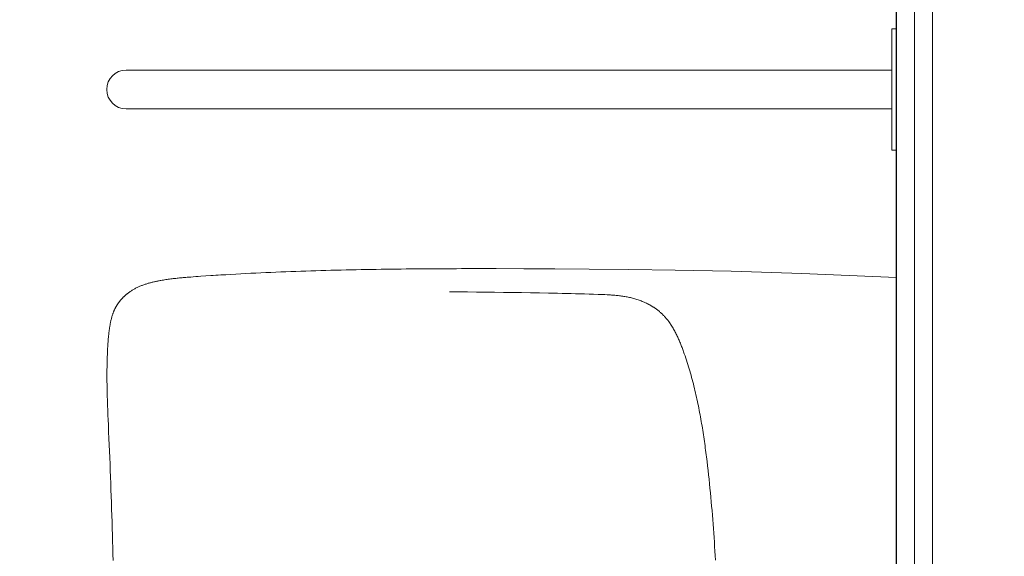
# Model space of a CAD drawing. Header units: millimetres. Extents: x -2074 to 12588, y -3630 to 101167.
# Tile 177 of 256: x 2979 to 3047, y 1590 to 1627. Entities that reach past the tile are written whole.
import ezdxf

# ---------------------------------------------------------------- set-up
doc = ezdxf.new("R2010")
doc.units = ezdxf.units.MM
for name, color, linetype, lineweight in [('SelinAr_BUD_opisy', 7, 'Continuous', 20), ('SelinAr_BUD_opisy ścian', 7, 'Continuous', 20), ('SelinAr_BUD_wymiary', 7, 'Continuous', 18), ('SelinAr_BUD_ściany', 7, 'Continuous', 25), ('SelinAr_BUD_ściany struktura', 8, 'Continuous', 9), ('SelinAr_WYP_armatura', 8, 'Continuous', 18), ('SelinAr_WYP_meble', 8, 'Continuous', 18)]:
    doc.layers.add(name, color=color, linetype=linetype, lineweight=lineweight)
doc.styles.add('style1', font='romans.shx', dxfattribs={"width": 0.6})
doc.dimstyles.new('ISO-25 Ania', dxfattribs={"dimtxt": 10, "dimasz": 5, "dimexe": 5, "dimexo": 0.625, "dimtad": 0, "dimrnd": 0.01, "dimtxsty": 'style1', "dimblk": 'ARCHTICK', "dimcen": 5, "dimdle": 5, "dimadec": 0, "dimazin": 0, "dimtfac": 1, "dimtmove": 0, "dimatfit": 3, "dimldrblk": 'ARCHTICK', "dimfxl": 0, "dimarcsym": 0})

# ---------------------------------------------------------------- blocks, each defined once
blk = doc.blocks.new('Poręcz NPS_Prosta')
at = {"linetype": 'Continuous', "lineweight": 20}
for p, q in [((4.225, 0), (-4.225, 0)), ((-4.225, -0.338), (-4.225, 0)), ((4.225, -0.338), (4.225, 0)), ((4.225, -0.338), (-4.225, -0.338)), ((-1.352, -0.338), (-1.352, -53.665)), ((1.352, -0.338), (1.352, -53.665))]:
    blk.add_line(p, q, dxfattribs=at)
blk.add_arc((0, -53.665), 1.352, 180, 0, dxfattribs=at)
blk = doc.blocks.new('Umywalka KOŁO_bez barier')
at = {"linetype": 'Continuous'}
for points in [[(-26.899, -0.001), (26.899, 0.001)], [(-26.9, -0.004), (-27.185, -6.611), (-27.328, -11.534), (-27.405, -15.428), (-27.45, -18.653), (-27.478, -21.409), (-27.495, -23.818), (-27.507, -25.961), (-27.513, -27.892), (-27.514, -28.919)], [(-7.21, -12.624), (-7.523, -12.641), (-7.836, -12.659), (-8.149, -12.677), (-8.462, -12.697), (-8.774, -12.718), (-9.087, -12.739), (-9.4, -12.761), (-9.712, -12.784), (-10.025, -12.808), (-10.337, -12.833), (-10.649, -12.859), (-10.961, -12.886), (-11.274, -12.914), (-11.586, -12.943), (-11.898, -12.972), (-12.21, -13.003), (-12.521, -13.035), (-12.833, -13.067), (-13.145, -13.101), (-13.456, -13.135), (-13.767, -13.171), (-14.079, -13.208), (-14.39, -13.246), (-14.545, -13.265), (-14.701, -13.285), (-14.856, -13.305), (-15.011, -13.326), (-15.167, -13.347), (-15.322, -13.368), (-15.477, -13.39), (-15.632, -13.412), (-15.787, -13.435), (-15.942, -13.458), (-16.097, -13.482), (-16.252, -13.506), (-16.407, -13.531), (-16.561, -13.556), (-16.716, -13.582), (-16.87, -13.608), (-17.025, -13.635), (-17.179, -13.663), (-17.333, -13.691), (-17.487, -13.72), (-17.641, -13.749), (-17.795, -13.779), (-17.948, -13.81), (-18.102, -13.842), (-18.255, -13.874), (-18.408, -13.907), (-18.562, -13.941), (-18.714, -13.975), (-18.867, -14.01), (-19.02, -14.046), (-19.172, -14.083), (-19.324, -14.121), (-19.476, -14.159), (-19.628, -14.198), (-19.779, -14.238), (-19.93, -14.279), (-20.081, -14.321), (-20.232, -14.364), (-20.383, -14.407), (-20.533, -14.452), (-20.683, -14.497), (-20.833, -14.543), (-20.982, -14.59), (-21.131, -14.638), (-21.28, -14.687), (-21.429, -14.737), (-21.577, -14.788), (-21.725, -14.84), (-21.799, -14.866), (-21.872, -14.893), (-21.946, -14.92), (-22.019, -14.947), (-22.093, -14.975), (-22.166, -15.003), (-22.238, -15.032), (-22.311, -15.061), (-22.384, -15.091), (-22.456, -15.121), (-22.528, -15.152), (-22.6, -15.183), (-22.671, -15.215), (-22.743, -15.248), (-22.814, -15.281), (-22.884, -15.315), (-22.955, -15.35), (-23.025, -15.385), (-23.094, -15.421), (-23.163, -15.458), (-23.232, -15.496), (-23.3, -15.534), (-23.368, -15.573), (-23.435, -15.614), (-23.502, -15.655), (-23.568, -15.697), (-23.634, -15.74), (-23.699, -15.784), (-23.763, -15.829), (-23.826, -15.875), (-23.858, -15.898), (-23.889, -15.922), (-23.92, -15.946), (-23.951, -15.97), (-23.982, -15.995), (-24.012, -16.019), (-24.042, -16.044), (-24.072, -16.07), (-24.102, -16.095), (-24.131, -16.121), (-24.161, -16.147), (-24.19, -16.173), (-24.218, -16.2), (-24.247, -16.227), (-24.275, -16.254), (-24.303, -16.282), (-24.331, -16.31), (-24.358, -16.338), (-24.385, -16.366), (-24.412, -16.394), (-24.438, -16.423), (-24.465, -16.452), (-24.49, -16.482), (-24.516, -16.512), (-24.541, -16.542), (-24.566, -16.572), (-24.591, -16.602), (-24.615, -16.633), (-24.639, -16.664), (-24.663, -16.695), (-24.686, -16.727), (-24.709, -16.758), (-24.732, -16.79), (-24.754, -16.822), (-24.776, -16.855), (-24.798, -16.887), (-24.82, -16.92), (-24.841, -16.953), (-24.862, -16.986), (-24.882, -17.02), (-24.903, -17.053), (-24.923, -17.087), (-24.943, -17.121), (-24.962, -17.155), (-24.981, -17.189), (-25, -17.223), (-25.019, -17.258), (-25.037, -17.292), (-25.073, -17.362), (-25.107, -17.433), (-25.141, -17.503), (-25.173, -17.575), (-25.204, -17.647), (-25.234, -17.719), (-25.263, -17.792), (-25.291, -17.865), (-25.318, -17.939), (-25.344, -18.013), (-25.368, -18.087), (-25.392, -18.162), (-25.414, -18.237), (-25.436, -18.312), (-25.456, -18.388), (-25.475, -18.464), (-25.494, -18.54), (-25.511, -18.617), (-25.528, -18.693), (-25.543, -18.77), (-25.558, -18.847), (-25.571, -18.924), (-25.584, -19.002), (-25.596, -19.079), (-25.607, -19.157), (-25.617, -19.234), (-25.627, -19.312), (-25.636, -19.39), (-25.644, -19.468), (-25.651, -19.546), (-25.658, -19.624), (-25.665, -19.702), (-25.671, -19.78), (-25.676, -19.858), (-25.681, -19.937), (-25.686, -20.015), (-25.694, -20.171), (-25.701, -20.328), (-25.708, -20.484), (-25.713, -20.641), (-25.719, -20.798), (-25.729, -21.111), (-25.739, -21.424), (-25.748, -21.737), (-25.757, -22.051), (-25.766, -22.364), (-25.774, -22.677), (-25.782, -22.99), (-25.789, -23.304), (-25.797, -23.617), (-25.81, -24.244), (-25.822, -24.87), (-25.834, -25.497), (-25.844, -26.124), (-25.853, -26.75), (-25.862, -27.377), (-25.87, -28.004), (-25.878, -28.631), (-25.884, -29.257), (-25.891, -29.884), (-25.897, -30.511), (-25.902, -31.138)], [(-27.514, -28.919), (-27.514, -29.268), (-27.514, -29.617), (-27.514, -29.967), (-27.513, -30.316), (-27.512, -30.665), (-27.511, -31.014), (-27.51, -31.364), (-27.509, -31.713), (-27.507, -32.062), (-27.505, -32.412), (-27.503, -32.761), (-27.5, -33.11), (-27.497, -33.459), (-27.494, -33.809), (-27.491, -34.158), (-27.487, -34.507), (-27.483, -34.857), (-27.479, -35.206), (-27.474, -35.555), (-27.469, -35.904), (-27.463, -36.254), (-27.458, -36.603), (-27.452, -36.952), (-27.445, -37.301), (-27.438, -37.651), (-27.431, -38), (-27.423, -38.349), (-27.415, -38.698), (-27.407, -39.047), (-27.398, -39.397), (-27.389, -39.746), (-27.379, -40.095), (-27.368, -40.444), (-27.358, -40.793), (-27.346, -41.142), (-27.335, -41.491), (-27.323, -41.841), (-27.31, -42.19), (-27.297, -42.539), (-27.283, -42.888), (-27.269, -43.237), (-27.254, -43.586), (-27.238, -43.935), (-27.222, -44.284), (-27.206, -44.632), (-27.189, -44.981), (-27.171, -45.33), (-27.152, -45.679), (-27.133, -46.028), (-27.114, -46.377), (-27.093, -46.725), (-27.072, -47.074), (-27.061, -47.248), (-27.05, -47.423), (-27.039, -47.597), (-27.028, -47.771), (-27.005, -48.12), (-26.981, -48.468), (-26.969, -48.642), (-26.956, -48.817), (-26.944, -48.991), (-26.93, -49.165), (-26.917, -49.339), (-26.91, -49.426), (-26.903, -49.513), (-26.895, -49.6), (-26.888, -49.687), (-26.88, -49.774), (-26.872, -49.861), (-26.863, -49.948), (-26.855, -50.035), (-26.846, -50.122), (-26.836, -50.208), (-26.826, -50.295), (-26.816, -50.382), (-26.806, -50.469), (-26.795, -50.555), (-26.783, -50.642), (-26.772, -50.728), (-26.759, -50.815), (-26.746, -50.901), (-26.733, -50.988), (-26.719, -51.074), (-26.704, -51.16), (-26.689, -51.246), (-26.679, -51.301), (-26.669, -51.356), (-26.659, -51.411), (-26.648, -51.466), (-26.637, -51.521), (-26.625, -51.576), (-26.613, -51.631), (-26.601, -51.686), (-26.589, -51.74), (-26.576, -51.795), (-26.563, -51.849), (-26.549, -51.904), (-26.536, -51.958), (-26.521, -52.012), (-26.506, -52.066), (-26.491, -52.12), (-26.475, -52.174), (-26.459, -52.228), (-26.442, -52.281), (-26.425, -52.334), (-26.407, -52.388), (-26.388, -52.441), (-26.369, -52.493), (-26.35, -52.546), (-26.329, -52.598), (-26.308, -52.65), (-26.287, -52.702), (-26.264, -52.753), (-26.242, -52.804), (-26.218, -52.855), (-26.194, -52.906), (-26.169, -52.956), (-26.143, -53.006), (-26.117, -53.055), (-26.089, -53.105), (-26.062, -53.154), (-26.033, -53.202), (-26.004, -53.25), (-25.974, -53.298), (-25.943, -53.345), (-25.912, -53.391), (-25.88, -53.437), (-25.847, -53.483), (-25.813, -53.528), (-25.779, -53.573), (-25.762, -53.595), (-25.744, -53.617), (-25.726, -53.638), (-25.708, -53.66), (-25.69, -53.681), (-25.672, -53.703), (-25.654, -53.724), (-25.635, -53.745), (-25.616, -53.766), (-25.597, -53.786), (-25.578, -53.807), (-25.558, -53.827), (-25.539, -53.847), (-25.519, -53.867), (-25.499, -53.887), (-25.479, -53.906), (-25.459, -53.926), (-25.439, -53.945), (-25.418, -53.964), (-25.397, -53.983), (-25.376, -54.002), (-25.355, -54.02), (-25.334, -54.039), (-25.313, -54.057), (-25.291, -54.075), (-25.269, -54.092), (-25.248, -54.11), (-25.226, -54.127), (-25.203, -54.144), (-25.181, -54.161), (-25.158, -54.178), (-25.136, -54.195), (-25.113, -54.211), (-25.09, -54.227), (-25.067, -54.243), (-25.044, -54.258), (-25.02, -54.274), (-24.997, -54.289), (-24.973, -54.304), (-24.949, -54.319), (-24.925, -54.333), (-24.901, -54.348), (-24.877, -54.362), (-24.852, -54.375), (-24.828, -54.389), (-24.803, -54.402), (-24.778, -54.415), (-24.753, -54.428), (-24.728, -54.441), (-24.703, -54.453), (-24.678, -54.465), (-24.652, -54.477), (-24.627, -54.489), (-24.601, -54.5), (-24.575, -54.511), (-24.549, -54.522), (-24.524, -54.533), (-24.497, -54.543), (-24.471, -54.554), (-24.445, -54.563), (-24.419, -54.573), (-24.392, -54.583), (-24.339, -54.601), (-24.286, -54.619), (-24.233, -54.635), (-24.179, -54.651), (-24.125, -54.667), (-24.071, -54.681), (-24.017, -54.696), (-23.962, -54.709), (-23.908, -54.722), (-23.853, -54.734), (-23.798, -54.746), (-23.743, -54.757), (-23.688, -54.768), (-23.633, -54.779), (-23.578, -54.789), (-23.523, -54.798), (-23.467, -54.807), (-23.412, -54.816), (-23.357, -54.825), (-23.301, -54.833), (-23.246, -54.841), (-23.19, -54.848), (-23.135, -54.855), (-23.079, -54.862), (-23.023, -54.868), (-22.967, -54.875), (-22.912, -54.88), (-22.856, -54.886), (-22.744, -54.897), (-22.633, -54.907), (-22.521, -54.916), (-22.409, -54.924), (-22.297, -54.932), (-22.186, -54.939), (-22.074, -54.946), (-21.962, -54.952), (-21.85, -54.958), (-21.738, -54.964), (-21.626, -54.969), (-21.514, -54.974), (-21.402, -54.978), (-21.29, -54.982), (-21.178, -54.986), (-21.066, -54.989), (-20.954, -54.992), (-20.842, -54.994), (-20.729, -54.996), (-20.617, -54.998), (-20.505, -54.999), (-20.393, -55), (-20.281, -55.001), (-20.169, -55.002), (-20.057, -55.002), (-19.945, -55.002), (-19.833, -55.001), (-19.721, -55), (-19.608, -54.999), (-19.496, -54.998), (-19.384, -54.997), (-19.272, -54.995), (-19.048, -54.991), (-18.824, -54.986), (-18.6, -54.98), (-18.376, -54.973), (-18.152, -54.966), (-17.928, -54.958), (-17.704, -54.95), (-17.479, -54.941), (-17.255, -54.932), (-17.031, -54.923), (-16.584, -54.903), (-16.136, -54.883), (-15.688, -54.863), (-15.24, -54.844), (-14.792, -54.825), (-14.344, -54.806), (-13.896, -54.788), (-13.448, -54.771), (-12.999, -54.754), (-12.551, -54.737), (-12.103, -54.721), (-11.655, -54.706), (-11.207, -54.691), (-10.759, -54.676), (-10.311, -54.662), (-9.862, -54.649), (-9.414, -54.636), (-8.966, -54.624), (-8.518, -54.612), (-8.07, -54.601), (-7.621, -54.59), (-7.173, -54.58)]]:
    blk.add_lwpolyline(points, dxfattribs=at)
blk = doc.blocks.new('_ArchTick')
at = {"color": 0, "linetype": 'ByBlock', "const_width": 0.15}
blk.add_lwpolyline([(-0.5, -0.5), (0.5, 0.5)], dxfattribs=at)
blk = doc.blocks.new('*D786')
at = {"layer": 'Defpoints', "color": 0}
for p in [(3039.657, 1750.241), (3039.657, 1710.241), (2937.157, 1522.241)]:
    blk.add_point(p, dxfattribs=at)
at = {"layer": 'SelinAr_BUD_wymiary', "color": 0, "lineweight": -2}
for p, q in [((3039.657, 1720.241), (3039.657, 1705.241)), ((2937.157, 1700.241), (2937.157, 1715.241)), ((2932.157, 1710.241), (2976.21, 1710.241)), ((3044.657, 1710.241), (3000.603, 1710.241))]:
    blk.add_line(p, q, dxfattribs=at)
at = {"layer": 'SelinAr_BUD_wymiary', "color": 0, "lineweight": -2, "xscale": 5, "yscale": 5, "zscale": 5, "rotation": 180}
blk.add_blockref('_ArchTick', (2937.157, 1710.241), dxfattribs=at)
at = {"layer": 'SelinAr_BUD_wymiary', "color": 0, "lineweight": -2, "xscale": 5, "yscale": 5, "zscale": 5}
blk.add_blockref('_ArchTick', (3039.657, 1710.241), dxfattribs=at)
at = {"layer": 'SelinAr_BUD_wymiary', "color": 0, "insert": (2988.407, 1710.241), "char_height": 10, "attachment_point": 5, "style": 'style1'}
blk.add_mtext('102,5', dxfattribs=at)
blk = doc.blocks.new('EQWEQW')
at = {"layer": 'SelinAr_BUD_opisy ścian', "ltscale": 5}
blk.add_lwpolyline([(14219.251, 15.244), (14244, 39.992), (14219.251, 64.741), (14194.503, 39.992)], close=True, dxfattribs=at)
blk = doc.blocks.new('FSDFSD')
at = {"layer": 'SelinAr_BUD_opisy'}
blk.add_blockref('EQWEQW', (-4231.625, 110643.623), dxfattribs=at)

msp = doc.modelspace()

# ---------------------------------------------------------------- linework, layer by layer
at = {"layer": 'SelinAr_BUD_ściany'}
msp.add_lwpolyline([(3157.157, 1357.241), (3157.157, 1620.241), (3149.657, 1620.241), (3149.657, 1630.241), (3157.157, 1630.241), (3157.157, 1750.241), (3052.157, 1750.241), (3052.157, 1630.241), (3059.657, 1630.241), (3059.657, 1620.241), (3052.157, 1620.241), (3052.157, 1502.241), (3042.157, 1502.241), (3042.157, 1512.241), (2937.157, 1512.241), (2937.157, 1522.241), (3039.657, 1522.241), (3039.657, 1750.241), (2827.157, 1750.241)], dxfattribs=at)
at = {"layer": 'SelinAr_BUD_ściany struktura'}
for points in [[(2937.157, 1519.741), (3042.157, 1519.741), (3042.157, 1752.741), (2824.657, 1752.741), (2824.657, 1519.741), (2837.157, 1519.741)], [(2937.157, 1520.991), (3040.907, 1520.991), (3040.907, 1751.491), (2825.907, 1751.491), (2825.907, 1520.991), (2837.157, 1520.991)]]:
    msp.add_lwpolyline(points, dxfattribs=at)

# ---------------------------------------------------------------- block references
at = {"layer": 'SelinAr_BUD_opisy ścian'}
msp.add_blockref('FSDFSD', (-7022.719, -109036.375), dxfattribs=at)
at = {"layer": 'SelinAr_WYP_armatura', "color": 211, "linetype": 'Continuous', "lineweight": 13, "rotation": 270}
msp.add_blockref('Umywalka KOŁO_bez barier', (3039.657, 1582.241), dxfattribs=at)
at = {"layer": 'SelinAr_WYP_meble', "color": 102, "linetype": 'Continuous', "lineweight": 20, "rotation": 270}
msp.add_blockref('Poręcz NPS_Prosta', (3039.657, 1622.241), dxfattribs=at)

# ---------------------------------------------------------------- dimensions: what is measured, and where the dimension line sits
at = {"layer": 'SelinAr_BUD_wymiary'}
dim = msp.add_linear_dim(base=(3039.657, 1710.241), p1=(2937.157, 1522.241), p2=(3039.657, 1750.241), dimstyle='ISO-25 Ania', override={"dimtmove": 1, "dimfxl": 10, "dimarcsym": 2}, dxfattribs=at)
dim.commit()
dim.dimension.update_dxf_attribs({"geometry": '*D786', "text_midpoint": (2988.407, 1710.241)})

doc.saveas('drawing.dxf')
